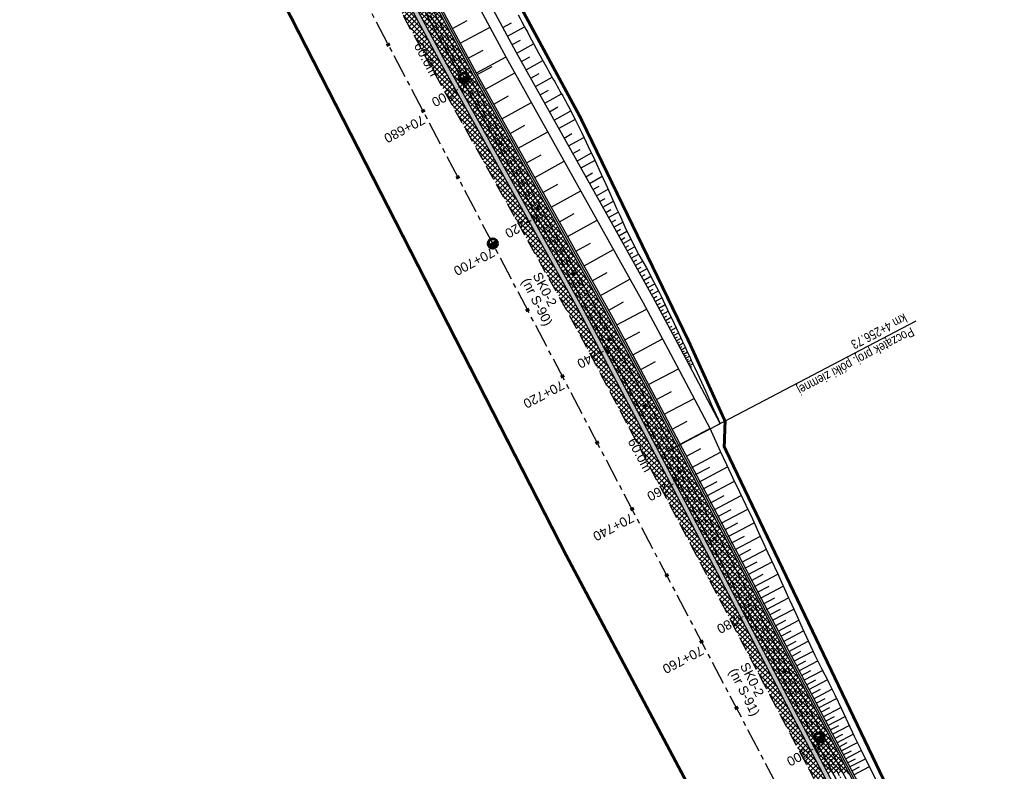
# Model space of a CAD drawing. Header units: metres. Extents: x 7529682 to 7533711, y 5721186 to 5727842.
# Tile 8 of 112: x 7531610 to 7531741, y 5723994 to 5724094. Entities that reach past the tile are written whole.
import ezdxf

# ---------------------------------------------------------------- set-up
doc = ezdxf.new("R2010")
doc.units = ezdxf.units.M
for name, pattern in [('817-dzialki-09-05-04$0$HIDDEN', [0.375, 0.25, -0.125]), ('CENTER', [50.8, 31.75, -6.35, 6.35, -6.35]), ('HIDDEN', [9.525, 6.35, -3.175])]:
    doc.linetypes.add(name, pattern=pattern)
for name, color, linetype in [('C-DROGI-SYTUACJA-ETYKIETY', 7, 'Continuous'), ('D-hatch-pobocza', 131, 'Continuous'), ('D-pobocza', 7, 'Continuous'), ('D-skarpa', 7, 'Continuous'), ('D-skarpa-kreskowanie', 7, 'Continuous')]:
    doc.layers.add(name, color=color, linetype=linetype)
for name, color, linetype, lineweight, true_color in [('D-bariery', 7, 'FENCELINE2', 30, 0xff0f0f), ('D-hatch-ciag-pieszo-rowerowy', 7, 'Continuous', 13, 0xff9f80), ('D-LR-etap-III', 7, '817-dzialki-09-05-04$0$HIDDEN', 50, 0xff1aff)]:
    doc.layers.add(name, color=color, linetype=linetype, lineweight=lineweight, true_color=true_color)
for name, color, linetype, lineweight in [('D-krawędzie', 7, 'Continuous', 30), ('D-obrzeża', 7, 'Continuous', 30), ('D-opisy', 7, 'Continuous', 30), ('D-oś', 10, 'CENTER', 30), ('D-ścieki', 7, 'Continuous', 30), ('Sieci-KD-proj', 2, 'KANDESZCZ_X2', 30), ('Sieci-T-kanal technologiczny', 4, 'kt kanał technologiczny', 30)]:
    doc.layers.add(name, color=color, linetype=linetype, lineweight=lineweight)
for name, color, linetype, true_color in [('D-opis-KT-dlugosci', 7, 'Continuous', 0xff8000), ('D-opis-KT-studnie', 7, 'Continuous', 0xff8000), ('poprzeczki', 7, 'Continuous', 0x0000c7)]:
    doc.layers.add(name, color=color, linetype=linetype, true_color=true_color)
doc.styles.add('2mm08', font='arial.ttf', dxfattribs={"width": 0.8})
doc.styles.add('ARIAL', font='arial.ttf', dxfattribs={"height": 1})
doc.styles.add('DIMTEXT', font='simplex.shx', dxfattribs={"width": 0.7})
doc.styles.get("Standard").update_dxf_attribs({"font": 'arial.ttf'})
doc.linetypes.add('FENCELINE2', pattern='A,6.35,-2.54,[132,ltypeshp.shx,S=2.54,R=0,X=-2.54,Y=0],-2.54,25.4', length=36.83)
doc.linetypes.add('KANDESZCZ_X2', pattern='A,4.366477,-0.326302,["kd",DIMTEXT,S=1.28,R=0,X=0,Y=-0.405864],-2.036296,4.465198', length=11.194273)
doc.linetypes.add('kt kanał technologiczny', pattern='A,1,-0.8,["kt",Standard,S=0.5,R=0,X=-0.7,Y=-0.15],-0.3', length=2.1)
pattern_1 = [(45, (0, 0), (-0.33675960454, 0.33675960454), []), (135, (0, 0), (-0.33675960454, -0.33675960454), [])]

# ---------------------------------------------------------------- blocks, each defined once
blk = doc.blocks.new('kilometraz')
at = {"linetype": 'ByBlock', "lineweight": -2}
blk.add_hatch(color=0, dxfattribs=at).paths.add_polyline_path([(0, -0.28125, 0.41421356), (0.28125, 0, 0.41421356), (0, 0.28125)])
at = {"color": 0, "linetype": 'ByBlock', "lineweight": -2}
blk.add_line((0, 0.28125), (0, -0.28125), dxfattribs=at)
blk.add_circle((0, 0), 0.28125, dxfattribs=at)
blk = doc.blocks.new('AeccTickLine')
at = {"color": 0, "linetype": 'ByBlock', "lineweight": -2}
blk.add_line((0, 1), (0, -1), dxfattribs=at)

msp = doc.modelspace()

# ---------------------------------------------------------------- hatches: boundary and pattern name
at = {"layer": 'D-hatch-ciag-pieszo-rowerowy'}
h = msp.add_hatch(dxfattribs=at)
h.set_pattern_fill('ANSI37', color=256, scale=0.15, style=0)
h.set_pattern_definition(pattern_1)
h.paths.add_polyline_path([(7531670.46, 5724086.72), (7531652.86, 5724119.41), (7531649.99, 5724119.54), (7531666.66, 5724088.58), (7531679.39, 5724065.76), (7531684.87, 5724055.95), (7531688.52, 5724049.12), (7531697.22, 5724032.63), (7531705.52, 5724016.85), (7531710.98, 5724006.44), (7531717.73, 5723993.61), (7531720.61, 5723993.5), (7531714.8, 5724004.55), (7531709.34, 5724014.95), (7531701.04, 5724030.73), (7531692.33, 5724047.23), (7531688.67, 5724054.08), (7531683.18, 5724063.92)])
at = {"layer": 'D-hatch-pobocza'}
h = msp.add_hatch(dxfattribs=at)
h.set_pattern_fill('ANSI37', color=256, scale=0.15, style=0)
h.set_pattern_definition(pattern_1)
h.paths.add_polyline_path([(7531641.56, 5724137.25), (7531638.97, 5724135.9), (7531641.01, 5724132.02), (7531664.91, 5724087.62), (7531677.64, 5724064.79), (7531683.11, 5724054.99), (7531686.75, 5724048.18), (7531695.45, 5724031.7), (7531703.75, 5724015.92), (7531709.21, 5724005.51), (7531719.39, 5723986.15), (7531726.3, 5723973), (7531732.74, 5723960.74), (7531735.13, 5723956.19), (7531735.64, 5723955.22), (7531738.92, 5723952.15), (7531736.41, 5723957), (7531736.31, 5723956.96), (7531727.53, 5723973.65), (7531720.63, 5723986.8), (7531710.45, 5724006.17), (7531704.99, 5724016.57), (7531696.69, 5724032.35), (7531687.99, 5724048.84), (7531684.34, 5724055.66), (7531678.87, 5724065.47), (7531666.13, 5724088.29), (7531645.57, 5724126.5, -0.044899), (7531643.41, 5724131.54)])
at = {"layer": 'D-ścieki', "linetype": 'ByBlock', "true_color": 0x00cccc}
h = msp.add_hatch(color=132, dxfattribs=at)
edge = h.paths.add_edge_path()
edge.add_line((7531642.01, 5724137.81), (7531641.44, 5724137.63))
edge.add_line((7531641.44, 5724137.63), (7531643.41, 5724131.54))
edge.add_arc((7531672.52, 5724141), 30.6, 198.0068, 208.2899)
edge.add_line((7531645.57, 5724126.5), (7531666.13, 5724088.29))
edge.add_line((7531666.13, 5724088.29), (7531678.87, 5724065.47))
edge.add_line((7531678.87, 5724065.47), (7531684.34, 5724055.66))
edge.add_line((7531684.34, 5724055.66), (7531687.99, 5724048.84))
edge.add_line((7531687.99, 5724048.84), (7531696.69, 5724032.35))
edge.add_line((7531696.69, 5724032.35), (7531704.99, 5724016.57))
edge.add_line((7531704.99, 5724016.57), (7531710.45, 5724006.17))
edge.add_line((7531710.45, 5724006.17), (7531727.53, 5723973.65))
edge.add_line((7531727.53, 5723973.65), (7531736.31, 5723956.96))
edge.add_line((7531736.31, 5723956.96), (7531737.42, 5723957.41))
edge.add_line((7531737.42, 5723957.41), (7531737.21, 5723957.86))
edge.add_line((7531737.21, 5723957.86), (7531736.63, 5723957.63))
edge.add_line((7531736.63, 5723957.63), (7531728.07, 5723973.93))
edge.add_line((7531728.07, 5723973.93), (7531710.98, 5724006.44))
edge.add_line((7531710.98, 5724006.44), (7531705.52, 5724016.85))
edge.add_line((7531705.52, 5724016.85), (7531697.22, 5724032.63))
edge.add_line((7531697.22, 5724032.63), (7531688.52, 5724049.12))
edge.add_line((7531688.52, 5724049.12), (7531684.87, 5724055.95))
edge.add_line((7531684.87, 5724055.95), (7531679.39, 5724065.76))
edge.add_line((7531679.39, 5724065.76), (7531666.66, 5724088.58))
edge.add_line((7531666.66, 5724088.58), (7531646.1, 5724126.78))
edge.add_arc((7531672.52, 5724141), 30, 198.0068, 208.2899, ccw=False)
edge.add_line((7531643.99, 5724131.72), (7531642.01, 5724137.79))
edge.add_arc((7531613.48, 5724128.52), 30, 18.0068, 18.0431)

# ---------------------------------------------------------------- linework, layer by layer
at = {"layer": 'D-bariery', "ltscale": 0.05, "flags": 128}
msp.add_lwpolyline([(7531734.88, 5723966.87), (7531732.11, 5723972.15), (7531725.2, 5723985.29), (7531715.03, 5724004.66), (7531709.56, 5724015.07), (7531701.26, 5724030.85), (7531692.55, 5724047.35), (7531688.89, 5724054.2), (7531683.4, 5724064.04), (7531670.68, 5724086.84), (7531650.13, 5724125.02, -0.044899), (7531648.21, 5724129.51), (7531645, 5724139.38)], format="xyb", dxfattribs=at)
at = {"layer": 'D-krawędzie', "linetype": 'HIDDEN', "ltscale": 0.3, "flags": 128}
msp.add_lwpolyline([(7530572.01, 5726166.06), (7530599.74, 5726113.52), (7530641.56, 5726032.01), (7530660.96, 5725995.07), (7530689.13, 5725941.54), (7530707.34, 5725907.03), (7530725.26, 5725873.09), (7530743.97, 5725837.65), (7530770.53, 5725787.12), (7530787.86, 5725754.27), (7530809.9, 5725712.54), (7530824.74, 5725684.39), (7530840.86, 5725653.69), (7530860.68, 5725616.15), (7530865.28, 5725607.39), (7530878.05, 5725583.08), (7530918.17, 5725507.18), (7530950.16, 5725446.31), (7530993.42, 5725364.26), (7531022.77, 5725308.72), (7531053.81, 5725249.87), (7531081.17, 5725197.87), (7531103.9, 5725154.54), (7531128.12, 5725108.45), (7531149.3, 5725068.25), (7531167.38, 5725033.77), (7531197.16, 5724976.99), (7531228.15, 5724918.03), (7531253.15, 5724870.49), (7531286.8, 5724806.65), (7531306.74, 5724768.66), (7531335.09, 5724714.65), (7531357.32, 5724672.44), (7531373.64, 5724641.45), (7531392.16, 5724606), (7531418.48, 5724555.85), (7531439.73, 5724515.58), (7531476.36, 5724446.19), (7531491.8, 5724416.76), (7531531.9, 5724339.93), (7531557.23, 5724291.66), (7531569.85, 5724267.58), (7531591.38, 5724226.55), (7531610, 5724191.1), (7531616.88, 5724178), (7531629.98, 5724153.03), (7531641.01, 5724132.02), (7531664.91, 5724087.62), (7531677.64, 5724064.79), (7531683.11, 5724054.99), (7531686.75, 5724048.18), (7531695.45, 5724031.7), (7531703.75, 5724015.92), (7531709.21, 5724005.51), (7531719.39, 5723986.15), (7531726.3, 5723973), (7531732.74, 5723960.74), (7531735.13, 5723956.19)], dxfattribs=at)
at = {"layer": 'D-LR-etap-III', "ltscale": 10, "flags": 128}
msp.add_lwpolyline([(7531750.47, 5723895.1, 0.4, 0.4, 0), (7531750.5, 5723895.13, 0.4, 0.4, 0), (7531682.71, 5724022.92, 0.4, 0.4, 0), (7531619.18, 5724147.2, 0.4, 0.4, 0), (7531592.31, 5724198.49, 0.4, 0.4, 0), (7531553.26, 5724272.92, 0.4, 0.4, 0), (7531504.02, 5724366.79, 0.4, 0.4, 0), (7531482.09, 5724407.62, 0.4, 0.4, 0), (7531412.35, 5724541.18, 0.4, 0.4, 0), (7531388.46, 5724586.93, 0.4, 0.4, 0), (7531345.12, 5724669.94, 0.4, 0.4, 0), (7531127.66, 5725081.67, 0.4, 0.4, 0), (7531059.25, 5725211.04, 0.4, 0.4, 0), (7531008.01, 5725307.95, 0.4, 0.4, 0), (7530964.18, 5725390.84, 0.4, 0.4, 0), (7530914.56, 5725484.68, 0.4, 0.4, 0), (7530865.24, 5725577.49, 0.4, 0.4, 0), (7530840.09, 5725624.06, 0.4, 0.4, 0), (7530802.56, 5725694.92, 0.4, 0.4, 0), (7530755.54, 5725787.51, 0.4, 0.4, 0), (7530708.72, 5725876.3, 0.4, 0.4, 0), (7530695.12, 5725902.09, 0.4, 0.4, 0), (7530642.91, 5726001.08, 0.4, 0.4, 0), (7530634.93, 5726016.15, 0.4, 0.4, 0), (7530610.82, 5726061.93, 0.4, 0.4, 0), (7530610.82, 5726061.93, 0.4, 0.4, 0), (7530607.21, 5726063.51, 0.4, 0.4, 0), (7530597.42, 5726080.68, 0.4, 0.4, 0), (7530591.16, 5726088.44, 0.4, 0.4, 0), (7530581.28, 5726107.21, 0.4, 0.4, 0), (7530571.29, 5726130.56, 0.4, 0.4, 0), (7530549.55, 5726171.53, 0.4, 0.4, 0), (7530531.01, 5726206.47, 0.4, 0.4, 0), (7530516.46, 5726236.02, 0.4, 0.4, 0), (7530500.8, 5726266.14, 0.4, 0.4, 0), (7530491.35, 5726283.94, 0.4, 0.4, 0), (7530482.4, 5726303.41, 0.4, 0.4, 0), (7530482.4, 5726303.41, 0.4, 0.4, 0), (7530450.41, 5726357.28, 0.4, 0.4, 0), (7530397.76, 5726458.5, 0.4, 0.4, 0), (7530334.71, 5726583.66, 0.4, 0.4, 0), (7530303.94, 5726645.17, 0.4, 0.4, 0), (7530300.51, 5726651.78, 0.4, 0.4, 0), (7530289.21, 5726671.97, 0.4, 0.4, 0), (7530281.54, 5726685.57, 0.4, 0.4, 0), (7530261.37, 5726724.16, 0.4, 0.4, 0), (7530254.03, 5726738.21, 0.4, 0.4, 0), (7530197.22, 5726845.06, 0.4, 0.4, 0), (7530194.71, 5726849.15, 0.4, 0.4, 0), (7530195.92, 5726850.75, 0.4, 0.4, 0), (7530170.55, 5726892.96, 0.4, 0.4, 0), (7530143.17, 5726945.07, 0.4, 0.4, 0), (7530105.06, 5727018.32, 0.4, 0.4, 0), (7530100.06, 5727027.16, 0.4, 0.4, 0), (7530062.32, 5727099.63, 0.4, 0.4, 0), (7530015.38, 5727189.42, 0.4, 0.4, 0), (7529983.21, 5727250.21, 0.4, 0.4, 0), (7529953.28, 5727306.75, 0.4, 0.4, 0), (7529900.67, 5727406.16, 0.4, 0.4, 0), (7529890.63, 5727425.13, 0.4, 0.4, 0), (7529875.16, 5727454.43, 0.4, 0.4, 0), (7529857.56, 5727487.79, 0.4, 0.4, 0), (7529835.19, 5727530.19, 0.4, 0.4, 0), (7529811.74, 5727574.66, 0.4, 0.4, 0), (7529792.1, 5727611.92, 0.4, 0.4, 0), (7529768.07, 5727657.47, 0.4, 0.4, 0), (7529755.21, 5727682.13, 0.4, 0.4, 0), (7529753.31, 5727681.13, 0.4, 0.4, 0), (7529739.21, 5727707.77, 0.4, 0.4, 0), (7529735.39, 5727711.25, 0.4, 0.4, 0), (7529725.42, 5727730.2, 0.4, 0.4, 0), (7529723.55, 5727729.88, 0.4, 0.4, 0), (7529695.57, 5727782.93, 0.4, 0.4, 0), (7529717.68, 5727794.02, 0.4, 0.4, 0), (7529736.27, 5727758.65, 0.4, 0.4, 0), (7529736.27, 5727758.65, 0.4, 0.4, 0), (7529744.51, 5727750.41, 0.4, 0.4, 0), (7529744.51, 5727750.41, 0.4, 0.4, 0), (7529750.28, 5727738.55, 0.4, 0.4, 0), (7529777.11, 5727687.57, 0.4, 0.4, 0), (7529796.52, 5727651.33, 0.4, 0.4, 0), (7529814.94, 5727616.79, 0.4, 0.4, 0), (7529839.01, 5727572.3, 0.4, 0.4, 0), (7529860.62, 5727532.51, 0.4, 0.4, 0), (7529882.35, 5727491.5, 0.4, 0.4, 0), (7529904.87, 5727449.1, 0.4, 0.4, 0), (7529920.75, 5727418.88, 0.4, 0.4, 0), (7529946.68, 5727368.55, 0.4, 0.4, 0), (7529972.02, 5727320.57, 0.4, 0.4, 0), (7529987.74, 5727290.15, 0.4, 0.4, 0), (7529996.5, 5727273.66, 0.4, 0.4, 0), (7530017.54, 5727234.2, 0.4, 0.4, 0), (7530033.05, 5727204.86, 0.4, 0.4, 0), (7530051.62, 5727170.22, 0.4, 0.4, 0), (7530069.28, 5727137.02, 0.4, 0.4, 0), (7530089.39, 5727097.53, 0.4, 0.4, 0), (7530109.71, 5727060.75, 0.4, 0.4, 0), (7530136.77, 5727011.64, 0.4, 0.4, 0), (7530162.45, 5726962.74, 0.4, 0.4, 0), (7530187.67, 5726916.99, 0.4, 0.4, 0), (7530207.82, 5726879.34, 0.4, 0.4, 0), (7530230.63, 5726834.52, 0.4, 0.4, 0), (7530262.29, 5726776.62, 0.4, 0.4, 0), (7530277.51, 5726760.21, 0.4, 0.4, 0), (7530286.04, 5726744.11, 0.4, 0.4, 0), (7530288.1, 5726735.88, 0.4, 0.4, 0), (7530290.39, 5726725.05, 0.4, 0.4, 0), (7530296.18, 5726713.58, 0.4, 0.4, 0), (7530302.73, 5726701.18, 0.4, 0.4, 0), (7530325.69, 5726657.47, 0.4, 0.4, 0), (7530343.24, 5726623.65, 0.4, 0.4, 0), (7530360.23, 5726591.75, 0.4, 0.4, 0), (7530383.21, 5726548.06, 0.4, 0.4, 0), (7530406.02, 5726503.61, 0.4, 0.4, 0), (7530427.46, 5726462.62, 0.4, 0.4, 0), (7530447.93, 5726424.39, 0.4, 0.4, 0), (7530471.13, 5726379.92, 0.4, 0.4, 0), (7530490.5, 5726343.03, 0.4, 0.4, 0), (7530509.5, 5726306.73, 0.4, 0.4, 0), (7530529.89, 5726267.24, 0.4, 0.4, 0), (7530543.85, 5726238.99, 0.4, 0.4, 0), (7530554.81, 5726218.94, 0.4, 0.4, 0), (7530559.03, 5726212.22, 0.4, 0.4, 0), (7530563.06, 5726206.41, 0.4, 0.4, 0), (7530566.93, 5726200.46, 0.4, 0.4, 0), (7530569.77, 5726194.9, 0.4, 0.4, 0), (7530571.47, 5726191.28, 0.4, 0.4, 0), (7530572.84, 5726188.02, 0.4, 0.4, 0), (7530575.3, 5726182.03, 0.4, 0.4, 0), (7530579.74, 5726173.31, 0.4, 0.4, 0), (7530583.3, 5726167.41, 0.4, 0.4, 0), (7530593.4, 5726163.33, 0.4, 0.4, 0), (7530598.62, 5726155.26, 0.4, 0.4, 0), (7530608.26, 5726140.5, 0.4, 0.4, 0), (7530603.27, 5726136.83, 0.4, 0.4, 0), (7530606.53, 5726131.84, 0.4, 0.4, 0), (7530604.24, 5726124.22, 0.4, 0.4, 0), (7530605.85, 5726121.63, 0.4, 0.4, 0), (7530608.97, 5726116.16, 0.4, 0.4, 0), (7530618.11, 5726097.79, 0.4, 0.4, 0), (7530651.21, 5726034.96, 0.4, 0.4, 0), (7530670.24, 5725998.61, 0.4, 0.4, 0), (7530698.08, 5725945.95, 0.4, 0.4, 0), (7530716.51, 5725911.31, 0.4, 0.4, 0), (7530735.22, 5725875.67, 0.4, 0.4, 0), (7530752.5, 5725842.15, 0.4, 0.4, 0), (7530778.31, 5725793.5, 0.4, 0.4, 0), (7530797.5, 5725756.38, 0.4, 0.4, 0), (7530812.52, 5725728.29, 0.4, 0.4, 0), (7530820.04, 5725713.16, 0.4, 0.4, 0), (7530822.42, 5725710.19, 0.4, 0.4, 0), (7530833.15, 5725688.8, 0.4, 0.4, 0), (7530849.63, 5725656.16, 0.4, 0.4, 0), (7530867.98, 5725621.96, 0.4, 0.4, 0), (7530872.63, 5725612.89, 0.4, 0.4, 0), (7530880.35, 5725597.59, 0.4, 0.4, 0), (7530883.84, 5725593.39, 0.4, 0.4, 0), (7530891.78, 5725587.76, 0.4, 0.4, 0), (7530895.04, 5725584.28, 0.4, 0.4, 0), (7530897.03, 5725580.94, 0.4, 0.4, 0), (7530900.95, 5725579.95, 0.4, 0.4, 0), (7530904.81, 5725571.98, 0.4, 0.4, 0), (7530903.68, 5725568.57, 0.4, 0.4, 0), (7530908.9, 5725558.84, 0.4, 0.4, 0), (7530910.25, 5725545.67, 0.4, 0.4, 0), (7530912.87, 5725538.65, 0.4, 0.4, 0), (7530945.28, 5725478.46, 0.4, 0.4, 0), (7530959.69, 5725450.25, 0.4, 0.4, 0), (7531002.83, 5725368.19, 0.4, 0.4, 0), (7531044.7, 5725290.31, 0.4, 0.4, 0), (7531064.1, 5725253.21, 0.4, 0.4, 0), (7531083.01, 5725216.68, 0.4, 0.4, 0), (7531113.01, 5725158.47, 0.4, 0.4, 0), (7531137.36, 5725113.07, 0.4, 0.4, 0), (7531150.83, 5725086.71, 0.4, 0.4, 0), (7531159.75, 5725076.64, 0.4, 0.4, 0), (7531166.31, 5725074.58, 0.4, 0.4, 0), (7531172.29, 5725062.58, 0.4, 0.4, 0), (7531170.59, 5725055.61, 0.4, 0.4, 0), (7531173.73, 5725044.08, 0.4, 0.4, 0), (7531215.34, 5724964.86, 0.4, 0.4, 0), (7531238.05, 5724921.68, 0.4, 0.4, 0), (7531262.39, 5724875.28, 0.4, 0.4, 0), (7531295.59, 5724811.27, 0.4, 0.4, 0), (7531348.49, 5724712.36, 0.4, 0.4, 0), (7531363.74, 5724682.68, 0.4, 0.4, 0), (7531366.99, 5724675.87, 0.4, 0.4, 0), (7531382.54, 5724646.11, 0.4, 0.4, 0), (7531401.3, 5724610.87, 0.4, 0.4, 0), (7531428.96, 5724558.86, 0.4, 0.4, 0), (7531449.11, 5724520.4, 0.4, 0.4, 0), (7531477.29, 5724465.83, 0.4, 0.4, 0), (7531501, 5724421.11, 0.4, 0.4, 0), (7531512.12, 5724400.55, 0.4, 0.4, 0), (7531513.78, 5724396.76, 0.4, 0.4, 0), (7531526.32, 5724379.39, 0.4, 0.4, 0), (7531566.78, 5724302.74, 0.4, 0.4, 0), (7531612.28, 5724225.61, 0.4, 0.4, 0), (7531620.49, 5724210.55, 0.4, 0.4, 0), (7531631.58, 5724196.26, 0.4, 0.4, 0), (7531653.48, 5724152.43, 0.4, 0.4, 0), (7531661.15, 5724128.49, 0.4, 0.4, 0), (7531673.88, 5724101.19, 0.4, 0.4, 0), (7531684.69, 5724081.18, 0.4, 0.4, 0), (7531699.21, 5724051.17, 0.4, 0.4, 0), (7531704.03, 5724040.58, 0.4, 0.4, 0), (7531704.03, 5724040.58, 0.4, 0.4, 0), (7531703.91, 5724037.17, 0.4, 0.4, 0), (7531736.42, 5723969.23, 0.4, 0.4, 0), (7531738.29, 5723967.7, 0.4, 0.4, 0), (7531742.18, 5723962.35, 0.4, 0.4, 0), (7531744.29, 5723958.62, 0.4, 0.4, 0), (7531755.39, 5723944.19, 0.4, 0.4, 0), (7531758.69, 5723936.76, 0.4, 0.4, 0), (7531780.08, 5723929.25, 0.4, 0.4, 0), (7531792.61, 5723906.34, 0.4, 0.4, 0), (7531792.61, 5723906.34, 0.4, 0.4, 0), (7531756.96, 5723883.06, 0.4, 0.4, 0), (7531750.46, 5723895.13, 0.4, 0.4, 0), (7531750.46, 5723895.13, 0, 0, 0)], format="xyseb", dxfattribs=at)
at = {"layer": 'D-obrzeża'}
msp.add_lwpolyline([(7531780.89, 5723900.51), (7531779.43, 5723903.07, 0.118613), (7531777.82, 5723904.77), (7531765.06, 5723913.08, -0.200916), (7531758.55, 5723922.66), (7531755.44, 5723937.94, 0.1118), (7531751.82, 5723946), (7531743.06, 5723957.61, 0.048597), (7531740.44, 5723960.47), (7531738.44, 5723962.26, -0.089262), (7531734.08, 5723967.85), (7531731.89, 5723972.03), (7531724.98, 5723985.18), (7531714.8, 5724004.55), (7531709.34, 5724014.95), (7531701.04, 5724030.73), (7531692.33, 5724047.23), (7531688.67, 5724054.08), (7531683.18, 5724063.92), (7531670.46, 5724086.72), (7531649.91, 5724124.9, -0.044899), (7531647.97, 5724129.44), (7531644.77, 5724139.26)], format="xyb", dxfattribs=at)
at = {"layer": 'D-opisy'}
msp.add_line((7531696.43, 5724036.65), (7531729.51, 5724054), dxfattribs=at)
at = {"layer": 'D-oś', "ltscale": 0.1}
msp.add_lwpolyline([(7531812.38, 5723798.62), (7531655.4, 5724097.9), (7531637.92, 5724130.38), (7531626.89, 5724151.4), (7531613.78, 5724176.37), (7531606.91, 5724189.47), (7531588.28, 5724224.92), (7531566.75, 5724265.95), (7531554.13, 5724290.03), (7531528.89, 5724338.21), (7531488.68, 5724414.9), (7531465.3, 5724459.45)], dxfattribs=at)
at = {"layer": 'D-oś', "ltscale": 0.03}
msp.add_lwpolyline([(7531617, 5724190.14), (7531641.09, 5724144.24, -0.042262), (7531643.05, 5724139.58), (7531645.97, 5724130.59, 0.044899), (7531648.09, 5724125.65), (7531669.36, 5724086.12), (7531687.57, 5724053.49), (7531733.08, 5723967.07, 0.08906), (7531737.42, 5723961.49), (7531739.52, 5723959.62, -0.048597), (7531742.14, 5723956.76), (7531750.65, 5723945.47, -0.1118), (7531754.27, 5723937.41), (7531757.43, 5723921.9, 0.200916), (7531763.94, 5723912.31), (7531771.97, 5723907.08, -0.131228), (7531777.15, 5723901.33), (7531783.38, 5723889.12)], format="xyb", dxfattribs=at)
at = {"layer": 'D-pobocza'}
msp.add_lwpolyline([(7531757.98, 5723927.96), (7531755.91, 5723938.15, 0.1118), (7531752.28, 5723946.21), (7531743.43, 5723957.95, 0.048597), (7531740.81, 5723960.81), (7531738.84, 5723962.58, -0.089262), (7531734.48, 5723968.16), (7531732.33, 5723972.26), (7531725.42, 5723985.41), (7531715.25, 5724004.78), (7531709.78, 5724015.18), (7531701.48, 5724030.97), (7531692.78, 5724047.46), (7531689.11, 5724054.32), (7531683.62, 5724064.16), (7531670.9, 5724086.96), (7531650.35, 5724125.14, -0.044899), (7531648.44, 5724129.59), (7531645.22, 5724139.5)], format="xyb", dxfattribs=at)
at = {"layer": 'D-skarpa', "linetype": 'Continuous'}
for points in [[(7531649.27, 5724141.62), (7531652.72, 5724130.98, 0.044899), (7531654.31, 5724127.27), (7531674.84, 5724089.12), (7531687.55, 5724066.35), (7531693.06, 5724056.48), (7531696.75, 5724049.58), (7531702.02, 5724039.58), (7531703.35, 5724040.28), (7531698.07, 5724050.28), (7531694.37, 5724057.2), (7531688.86, 5724067.09), (7531676.16, 5724089.84), (7531655.63, 5724127.98, -0.044899), (7531654.15, 5724131.45), (7531650.61, 5724142.33)], [(7531676.42, 5724094.83, -0.000447), (7531678.45, 5724091.01), (7531679.18, 5724089.68), (7531680.14, 5724087.93, -0.000647), (7531683.1, 5724082.68), (7531684.02, 5724080.85), (7531684.9, 5724079.05), (7531685.78, 5724077.24), (7531686.66, 5724075.42), (7531687.5, 5724073.57), (7531688.32, 5724071.74), (7531689.14, 5724069.9), (7531689.55, 5724068.99), (7531689.97, 5724068.07), (7531690.78, 5724066.23), (7531690.78, 5724066.23), (7531692.51, 5724062.8), (7531693.55, 5724061.06), (7531694.49, 5724059.24), (7531695.27, 5724057.72), (7531695.49, 5724057.28), (7531696.36, 5724055.45), (7531697.23, 5724053.64), (7531698.08, 5724051.82, -0.000514), (7531699.98, 5724047.71), (7531701.44, 5724044.53), (7531702.27, 5724042.7), (7531703.35, 5724040.28)]]:
    msp.add_lwpolyline(points, format="xyb", dxfattribs=at)
msp.add_lwpolyline([(7531701.98, 5724039.67), (7531703.35, 5724036.59), (7531704.21, 5724034.79), (7531705.08, 5724032.98), (7531705.94, 5724031.17), (7531706.8, 5724029.37), (7531707.67, 5724027.56), (7531708.5, 5724025.74), (7531709.34, 5724023.92), (7531709.75, 5724023.01), (7531710.17, 5724022.1), (7531711.01, 5724020.28), (7531712.5, 5724017.02), (7531712.67, 5724016.64), (7531713.51, 5724014.82), (7531714.33, 5724012.99), (7531715.15, 5724011.16), (7531716.02, 5724009.36), (7531716.91, 5724007.57), (7531717.8, 5724005.78), (7531717.87, 5724005.66), (7531718.7, 5724003.99), (7531719.56, 5724002.18), (7531721.26, 5723998.56), (7531722.13, 5723996.76), (7531724.82, 5723991.39)], dxfattribs=at)
at = {"layer": 'D-skarpa-kreskowanie'}
for p, q in [((7531667.64, 5724093.01), (7531669.62, 5724094.08)), ((7531668.7, 5724091.03), (7531672.67, 5724093.17)), ((7531674.39, 5724093.13), (7531675.53, 5724093.74)), ((7531675.01, 5724091.99), (7531677.28, 5724093.21)), ((7531675.62, 5724090.85), (7531676.75, 5724091.46)), ((7531669.77, 5724089.05), (7531671.75, 5724090.12)), ((7531676.23, 5724089.72), (7531678.47, 5724090.97)), ((7531670.84, 5724087.07), (7531674.8, 5724089.2)), ((7531676.12, 5724089.91), (7531676.12, 5724089.91)), ((7531676.86, 5724088.59), (7531677.97, 5724089.22)), ((7531677.48, 5724087.48), (7531679.71, 5724088.72)), ((7531670.96, 5724086.84), (7531672.93, 5724087.94)), ((7531672.06, 5724084.88), (7531675.99, 5724087.07)), ((7531678.1, 5724086.36), (7531679.21, 5724086.98)), ((7531678.72, 5724085.25), (7531680.95, 5724086.5)), ((7531679.34, 5724084.13), (7531680.46, 5724084.76)), ((7531673.16, 5724082.91), (7531675.12, 5724084.01)), ((7531679.97, 5724083.02), (7531682.21, 5724084.27)), ((7531674.25, 5724080.95), (7531678.18, 5724083.14)), ((7531680.59, 5724081.89), (7531681.72, 5724082.52)), ((7531681.22, 5724080.77), (7531683.44, 5724082.01)), ((7531684.01, 5724080.87), (7531681.84, 5724079.66)), ((7531675.35, 5724078.98), (7531677.31, 5724080.08)), ((7531676.44, 5724077.02), (7531680.37, 5724079.21)), ((7531682.55, 5724078.38), (7531683.6, 5724078.97)), ((7531683.14, 5724077.33), (7531685.18, 5724078.47)), ((7531683.71, 5724076.31), (7531684.7, 5724076.86)), ((7531677.54, 5724075.05), (7531679.51, 5724076.15)), ((7531684.26, 5724075.31), (7531686.19, 5724076.39)), ((7531678.64, 5724073.09), (7531682.57, 5724075.28)), ((7531686.67, 5724075.39), (7531684.8, 5724074.35)), ((7531685.43, 5724073.22), (7531686.32, 5724073.72)), ((7531685.93, 5724072.33), (7531687.63, 5724073.28)), ((7531679.73, 5724071.12), (7531681.7, 5724072.22)), ((7531686.4, 5724071.49), (7531687.21, 5724071.94)), ((7531680.83, 5724069.16), (7531684.76, 5724071.35)), ((7531686.85, 5724070.67), (7531688.41, 5724071.54)), ((7531687.29, 5724069.9), (7531688.03, 5724070.31)), ((7531687.7, 5724069.15), (7531689.13, 5724069.95)), ((7531681.93, 5724067.19), (7531683.89, 5724068.29)), ((7531688.1, 5724068.44), (7531688.78, 5724068.82)), ((7531688.48, 5724067.76), (7531689.78, 5724068.49)), ((7531683.02, 5724065.23), (7531686.95, 5724067.42)), ((7531688.84, 5724067.11), (7531689.46, 5724067.46)), ((7531689.19, 5724066.49), (7531690.37, 5724067.15)), ((7531689.52, 5724065.9), (7531690.08, 5724066.21)), ((7531689.83, 5724065.33), (7531690.92, 5724065.93)), ((7531690.14, 5724064.79), (7531690.65, 5724065.08)), ((7531684.12, 5724063.26), (7531686.08, 5724064.36)), ((7531690.42, 5724064.28), (7531691.47, 5724064.86)), ((7531690.7, 5724063.78), (7531691.18, 5724064.05)), ((7531690.96, 5724063.31), (7531691.92, 5724063.84)), ((7531685.21, 5724061.3), (7531689.14, 5724063.49)), ((7531691.23, 5724062.83), (7531691.71, 5724063.1)), ((7531691.5, 5724062.35), (7531692.46, 5724062.89)), ((7531691.77, 5724061.87), (7531692.26, 5724062.14)), ((7531692.04, 5724061.38), (7531693.03, 5724061.93)), ((7531692.32, 5724060.88), (7531692.82, 5724061.16)), ((7531686.31, 5724059.33), (7531688.28, 5724060.43)), ((7531692.6, 5724060.38), (7531693.61, 5724060.95)), ((7531692.88, 5724059.88), (7531693.37, 5724060.16)), ((7531693.16, 5724059.38), (7531694.13, 5724059.93)), ((7531687.41, 5724057.37), (7531691.34, 5724059.56)), ((7531693.43, 5724058.89), (7531693.91, 5724059.16)), ((7531693.7, 5724058.41), (7531694.64, 5724058.94)), ((7531693.96, 5724057.94), (7531694.42, 5724058.2)), ((7531694.22, 5724057.48), (7531695.13, 5724057.99)), ((7531694.47, 5724057.02), (7531694.92, 5724057.26)), ((7531688.5, 5724055.4), (7531690.47, 5724056.5)), ((7531694.71, 5724056.57), (7531695.6, 5724057.04)), ((7531694.95, 5724056.12), (7531695.39, 5724056.35)), ((7531695.18, 5724055.69), (7531696.03, 5724056.14)), ((7531689.59, 5724053.43), (7531693.55, 5724055.55)), ((7531695.41, 5724055.26), (7531695.83, 5724055.48)), ((7531695.63, 5724054.84), (7531696.45, 5724055.28)), ((7531695.85, 5724054.44), (7531696.25, 5724054.65)), ((7531696.06, 5724054.04), (7531696.84, 5724054.46)), ((7531696.27, 5724053.65), (7531696.65, 5724053.86)), ((7531696.58, 5724053.07), (7531696.95, 5724053.27)), ((7531697.21, 5724053.67), (7531697.21, 5724053.67)), ((7531690.65, 5724051.45), (7531692.63, 5724052.51)), ((7531696.78, 5724052.7), (7531697.49, 5724053.09)), ((7531696.97, 5724052.35), (7531697.31, 5724052.53)), ((7531697.15, 5724052), (7531697.83, 5724052.36)), ((7531691.71, 5724049.46), (7531695.68, 5724051.58)), ((7531697.33, 5724051.66), (7531697.66, 5724051.84)), ((7531697.51, 5724051.33), (7531698.15, 5724051.68)), ((7531697.68, 5724051.01), (7531697.99, 5724051.18)), ((7531697.85, 5724050.7), (7531698.45, 5724051.03)), ((7531698.01, 5724050.4), (7531698.3, 5724050.56)), ((7531698.17, 5724050.1), (7531698.74, 5724050.41)), ((7531698.32, 5724049.82), (7531698.6, 5724049.97)), ((7531698.46, 5724049.54), (7531699.01, 5724049.83)), ((7531698.61, 5724049.27), (7531698.87, 5724049.41)), ((7531698.75, 5724049), (7531699.26, 5724049.28)), ((7531692.77, 5724047.48), (7531694.75, 5724048.54)), ((7531698.88, 5724048.75), (7531699.13, 5724048.88)), ((7531699.01, 5724048.5), (7531699.5, 5724048.75)), ((7531699.14, 5724048.25), (7531699.38, 5724048.38)), ((7531699.27, 5724048.02), (7531699.73, 5724048.26)), ((7531693.82, 5724045.49), (7531697.8, 5724047.59)), ((7531699.39, 5724047.78), (7531699.61, 5724047.9)), ((7531694.87, 5724043.5), (7531696.86, 5724044.55)), ((7531695.92, 5724041.51), (7531699.9, 5724043.61)), ((7531696.97, 5724039.52), (7531698.96, 5724040.57)), ((7531698.02, 5724037.53), (7531702, 5724039.63))]:
    msp.add_line(p, q, dxfattribs=at)
at = {"layer": 'D-skarpa-kreskowanie', "linetype": 'Continuous'}
for p, q in [((7531698.86, 5724035.92), (7531700.81, 5724036.95, -1.47)), ((7531699.59, 5724034.41, 112.58), (7531703.43, 5724036.43, 109.69)), ((7531700.1, 5724033.45, 112.53), (7531701.99, 5724034.45, 111.1)), ((7531700.6, 5724032.5, 112.49), (7531704.36, 5724034.48, 109.66)), ((7531701.1, 5724031.56, 112.45), (7531702.96, 5724032.54, 111.05)), ((7531701.59, 5724030.62, 112.41), (7531705.28, 5724032.56, 109.63)), ((7531702.08, 5724029.69, 112.37), (7531703.9, 5724030.66, 110.99)), ((7531702.56, 5724028.77, 112.33), (7531706.17, 5724030.68, 109.6)), ((7531703.04, 5724027.87, 112.28), (7531704.83, 5724028.81, 110.94)), ((7531703.51, 5724026.97, 112.24), (7531707.06, 5724028.83, 109.58)), ((7531703.98, 5724026.08, 112.21), (7531705.73, 5724027.01, 110.88)), ((7531704.45, 5724025.2, 112.17), (7531707.91, 5724027.02, 109.55)), ((7531704.9, 5724024.33, 112.13), (7531706.61, 5724025.23, 110.84)), ((7531705.36, 5724023.46, 112.09), (7531708.73, 5724025.24, 109.55)), ((7531705.8, 5724022.62, 112.05), (7531707.47, 5724023.49, 110.8)), ((7531706.25, 5724021.77, 112.01), (7531709.53, 5724023.5, 109.54)), ((7531706.68, 5724020.95, 111.98), (7531708.3, 5724021.81, 110.76)), ((7531707.11, 5724020.13, 111.94), (7531710.31, 5724021.81, 109.53)), ((7531707.53, 5724019.33, 111.9), (7531709.11, 5724020.16, 110.72)), ((7531707.95, 5724018.54, 111.87), (7531711.06, 5724020.17, 109.53)), ((7531708.36, 5724017.76, 111.83), (7531709.89, 5724018.57, 110.68)), ((7531708.77, 5724016.98, 111.8), (7531711.79, 5724018.57, 109.52)), ((7531709.17, 5724016.23, 111.77), (7531710.66, 5724017.01, 110.64)), ((7531709.57, 5724015.47, 111.73), (7531712.5, 5724017.02, 109.52)), ((7531709.95, 5724014.74, 111.7), (7531711.4, 5724015.5, 110.61)), ((7531710.34, 5724014.01, 111.67), (7531713.19, 5724015.51, 109.52)), ((7531710.71, 5724013.29, 111.64), (7531712.12, 5724014.03, 110.58)), ((7531711.09, 5724012.58, 111.61), (7531713.86, 5724014.04, 109.52)), ((7531711.45, 5724011.89, 111.58), (7531712.82, 5724012.6, 110.55)), ((7531711.82, 5724011.19, 111.55), (7531714.5, 5724012.61, 109.53)), ((7531712.17, 5724010.52, 111.53), (7531713.49, 5724011.22, 110.53)), ((7531712.52, 5724009.85, 111.5), (7531715.12, 5724011.22, 109.54)), ((7531712.87, 5724009.2, 111.48), (7531714.15, 5724009.88, 110.51)), ((7531713.21, 5724008.55, 111.45), (7531715.76, 5724009.9, 109.53)), ((7531713.54, 5724007.92, 111.43), (7531714.81, 5724008.58, 110.48)), ((7531713.88, 5724007.28, 111.41), (7531716.4, 5724008.6, 109.51)), ((7531714.21, 5724006.65, 111.39), (7531715.46, 5724007.31, 110.45)), ((7531714.54, 5724006.02, 111.37), (7531717.03, 5724007.33, 109.49)), ((7531714.87, 5724005.4, 111.35), (7531716.11, 5724006.05, 110.42)), ((7531715.2, 5724004.78, 111.33), (7531717.66, 5724006.07, 109.47)), ((7531715.52, 5724004.16, 111.31), (7531716.75, 5724004.8, 110.39)), ((7531715.85, 5724003.55, 111.29), (7531718.28, 5724004.83, 109.45)), ((7531716.17, 5724002.94, 111.27), (7531717.38, 5724003.57, 110.36)), ((7531716.49, 5724002.33, 111.25), (7531718.89, 5724003.59, 109.44)), ((7531716.8, 5724001.73, 111.24), (7531717.99, 5724002.35, 110.34)), ((7531717.12, 5724001.12, 111.22), (7531719.48, 5724002.36, 109.44)), ((7531717.43, 5724000.54, 111.2), (7531718.6, 5724001.15, 110.32)), ((7531717.74, 5723999.95, 111.18), (7531720.04, 5724001.16, 109.45)), ((7531718.04, 5723999.37, 111.16), (7531719.18, 5723999.97, 110.31)), ((7531718.35, 5723998.8, 111.15), (7531720.59, 5723999.98, 109.45)), ((7531718.64, 5723998.23, 111.13), (7531719.75, 5723998.82, 110.29)), ((7531718.94, 5723997.67, 111.11), (7531721.13, 5723998.83, 109.46)), ((7531719.23, 5723997.12, 111.1), (7531720.31, 5723997.7, 110.28)), ((7531719.52, 5723996.58, 111.08), (7531721.67, 5723997.71, 109.46)), ((7531719.8, 5723996.04, 111.06), (7531720.87, 5723996.6, 110.26)), ((7531720.08, 5723995.5, 111.05), (7531722.2, 5723996.62, 109.45)), ((7531720.36, 5723994.97, 111.03), (7531721.42, 5723995.52, 110.23)), ((7531720.64, 5723994.44, 111.01), (7531722.74, 5723995.54, 109.43)), ((7531720.92, 5723993.91, 111), (7531721.96, 5723994.46, 110.21)), ((7531721.19, 5723993.39, 110.98), (7531723.27, 5723994.48, 109.42))]:
    msp.add_line(p, q, dxfattribs=at)
at = {"layer": 'D-ścieki'}
for points in [[(7531720.63, 5723986.8), (7531710.45, 5724006.17), (7531704.99, 5724016.57), (7531696.69, 5724032.35), (7531687.99, 5724048.84), (7531684.34, 5724055.66), (7531678.87, 5724065.47), (7531666.13, 5724088.29), (7531645.57, 5724126.5, -0.044899), (7531643.41, 5724131.54), (7531641.44, 5724137.63), (7531642.01, 5724137.81)], [(7531642.01, 5724137.81, -0.000158), (7531642.01, 5724137.79), (7531643.99, 5724131.72, 0.044899), (7531646.1, 5724126.78), (7531666.66, 5724088.58), (7531679.39, 5724065.76), (7531684.87, 5724055.95), (7531688.52, 5724049.12), (7531697.22, 5724032.63), (7531705.52, 5724016.85), (7531710.98, 5724006.44), (7531721.16, 5723987.08)]]:
    msp.add_lwpolyline(points, format="xyb", dxfattribs=at)
at = {"layer": 'Sieci-KD-proj', "ltscale": 0.7, "flags": 128}
msp.add_lwpolyline([(7531506.53, 5724396.61), (7531510.68, 5724396.77), (7531518.17, 5724374.54), (7531526.01, 5724359.56), (7531537.35, 5724337.95), (7531552.22, 5724309.65), (7531564.45, 5724286.21), (7531574.31, 5724267.35), (7531591.21, 5724235.13), (7531606.39, 5724206.14), (7531610.93, 5724198.78), (7531616.75, 5724187.71, -0.198912), (7531616.77, 5724187.48), (7531616.64, 5724187.09, 0.198912), (7531616.67, 5724186.86), (7531627.42, 5724166.37), (7531638.17, 5724145.87, 0.198912), (7531638.35, 5724145.73), (7531638.74, 5724145.6, -0.198912), (7531638.91, 5724145.46), (7531644.77, 5724134.3), (7531648.02, 5724127.05), (7531660.61, 5724103.65), (7531676.6, 5724074.26), (7531694.71, 5724041.32), (7531705.94, 5724019.85), (7531727.55, 5723978.74), (7531733.7, 5723967.86), (7531737.71, 5723957.28), (7531739.25, 5723963.84)], format="xyb", dxfattribs=at)
at = {"layer": 'Sieci-T-kanal technologiczny', "ltscale": 2}
msp.add_lwpolyline([(7531772.86, 5723900.18, 0.2, 0.2, 0), (7531759.5, 5723925.59, 0.2, 0.2, 0), (7531747.88, 5723950.28, 0.2, 0.2, 0), (7531732.46, 5723967.02, 0.2, 0.2, 0), (7531709.67, 5724010.16, 0.2, 0.2, 0), (7531681.9, 5724062.49, 0.2, 0.2, 0), (7531646.63, 5724126.95, 0.2, 0.2, 0), (7531642.29, 5724131.73, 0.2, 0.2, 0), (7531644.83, 5724141.04, 0.2, 0.2, 0), (7531630.65, 5724168.06, 0.2, 0.2, 0), (7531616.12, 5724195.76, 0.2, 0.2, 0), (7531608.36, 5724196.22, 0.2, 0.2, 0), (7531605.99, 5724204.46, 0.2, 0.2, 0), (7531555.04, 5724301.51, 0.2, 0.2, 0), (7531517.86, 5724372.79, 0.2, 0.2, 0), (7531507.91, 5724400.09, 0.2, 0.2, 0), (7531476.41, 5724460.03, 0.2, 0.2, 0)], format="xyseb", dxfattribs=at)

# ---------------------------------------------------------------- block references
at = {"layer": 'C-DROGI-SYTUACJA-ETYKIETY', "color": 7, "linetype": 'Continuous', "lineweight": 60, "xscale": 0.25, "yscale": 0.25, "zscale": 0.25, "rotation": 297.6784843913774}
for p in [(7531659.09, 5724090.85), (7531663.74, 5724082), (7531668.38, 5724073.14), (7531677.67, 5724055.43), (7531682.32, 5724046.58), (7531686.96, 5724037.72), (7531691.61, 5724028.86), (7531696.25, 5724020.01), (7531700.9, 5724011.15), (7531705.54, 5724002.3)]:
    msp.add_blockref('AeccTickLine', p, dxfattribs=at)
at = {"layer": 'C-DROGI-SYTUACJA-ETYKIETY', "color": 10, "linetype": 'Continuous', "lineweight": 60, "xscale": 2.249999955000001, "yscale": 2.249999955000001, "zscale": 2.249999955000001, "rotation": 297.6784843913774}
msp.add_blockref('kilometraz', (7531673.03, 5724064.29), dxfattribs=at)
at = {"layer": 'poprzeczki', "color": 10, "linetype": 'Continuous', "lineweight": 60, "xscale": 2.249999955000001, "yscale": 2.249999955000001, "zscale": 2.249999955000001}
for p, rotation in [((7531669.2, 5724086.41), 298.2899329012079), ((7531716.6, 5723998.36), 297.769959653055)]:
    msp.add_blockref('kilometraz', p, dxfattribs=dict(at, rotation=rotation))
at = {"layer": 'poprzeczki', "color": 7, "linetype": 'Continuous', "lineweight": 60, "xscale": 0.25, "yscale": 0.25, "zscale": 0.25}
for p, rotation in [((7531674.07, 5724077.68), 299.1606083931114), ((7531678.95, 5724068.94), 299.1606083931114), ((7531683.82, 5724060.21), 299.1606083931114), ((7531688.64, 5724051.45), 297.7699596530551), ((7531693.3, 5724042.6), 297.7699596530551), ((7531697.96, 5724033.76), 297.7699596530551), ((7531702.62, 5724024.91), 297.7699596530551), ((7531707.28, 5724016.06), 297.7699596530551), ((7531711.94, 5724007.21), 297.7699596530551)]:
    msp.add_blockref('AeccTickLine', p, dxfattribs=dict(at, rotation=rotation))

# ---------------------------------------------------------------- texts
at = {"layer": 'C-DROGI-SYTUACJA-ETYKIETY', "color": 7}
for s, rotation, p in [('4+200', 208.2899, (7531669.05, 5724085.9)), ('70+680', 207.6785, (7531663.58, 5724081.49)), ('4+220', 209.1606, (7531678.8, 5724068.43)), ('70+700', 207.6785, (7531672.87, 5724063.78)), ('4+240', 207.77, (7531688.48, 5724050.95)), ('70+720', 207.6785, (7531682.16, 5724046.07)), ('4+260', 207.77, (7531697.8, 5724033.25)), ('70+740', 207.6785, (7531691.45, 5724028.36)), ('4+280', 207.77, (7531707.12, 5724015.55)), ('70+760', 207.6785, (7531700.74, 5724010.65)), ('4+300', 207.77, (7531716.44, 5723997.86))]:
    msp.add_text(s, height=1.25, rotation=rotation, dxfattribs=at).set_placement(p)
at = {"layer": 'D-opis-KT-dlugosci', "style": 'ARIAL'}
for p in [(7531662.46, 5724090.73), (7531690.99, 5724037.91)]:
    msp.add_text('60.0m', height=1.25, rotation=298.3346, dxfattribs=at).set_placement(p)
at = {"layer": 'D-opis-KT-studnie', "char_height": 1.25, "attachment_point": 1, "rotation": 297, "line_spacing_factor": 0.8, "style": 'ARIAL'}
for s, insert in [('SK0-2\\P(nr S-90)', (7531679.44, 5724060.63, 10.12)), ('SK0-2\\P(nr S-91)', (7531707.09, 5724008.55, 10.12))]:
    msp.add_mtext_dynamic_manual_height_columns(s, width=11.2555, gutter_width=6, heights=[0], dxfattribs=dict(at, insert=insert))
at = {"layer": 'D-opisy', "insert": (7531728.64, 5724053.54), "char_height": 1.25, "attachment_point": 4, "rotation": 207.6731, "style": '2mm08'}
msp.add_mtext('Początek proj. półki ziemnej\\Pkm 4+256.73', dxfattribs=at)

doc.saveas('drawing.dxf')
